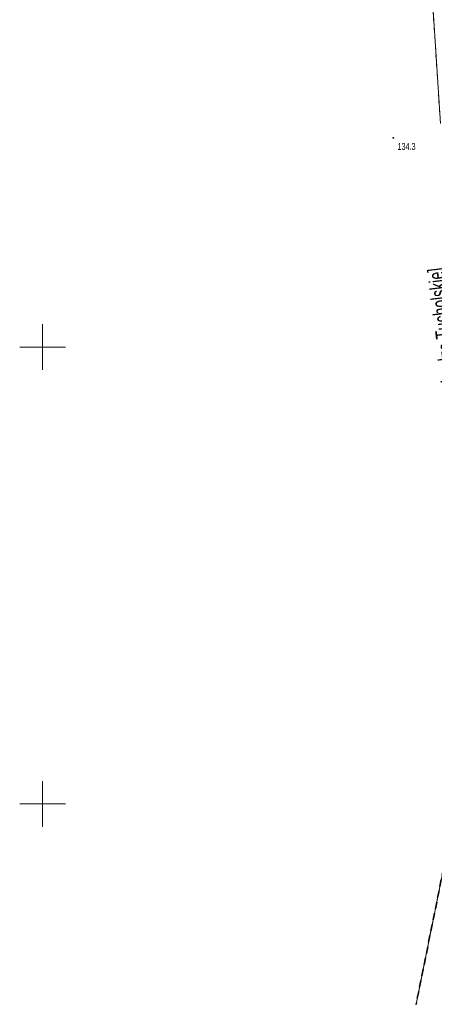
# Model space of a CAD drawing. Extents: x 6456700 to 6518119, y 5963420 to 5980059.
# Tile 112 of 256: x 6511916 to 6511962, y 5964677 to 5964785. Entities that reach past the tile are written whole.
import ezdxf
from ezdxf.enums import TextEntityAlignment as Align

# ---------------------------------------------------------------- set-up
doc = ezdxf.new("R2010")
doc.units = 0
doc.header["$MEASUREMENT"] = 0
doc.linetypes.add('L_0_03', pattern=[1, 0.5, -0.5])
doc.linetypes.add('L_0_50', pattern=[1.25, 0.75, -0.5])
doc.layers.get('0').update_dxf_attribs({"color": 2, "linetype": 'CONTINUOUS', "lineweight": 5})
for name, color, linetype, lineweight in [('216_obreb_ewidencyjny', 7, 'CONTINUOUS', 18), ('218_kontur_uzytku_gruntowego', 96, 'L_0_03', 18), ('219_dzialka_ewidencyjna', 7, 'CONTINUOUS', 18), ('ogrodzenie_trwale', 7, 'CONTINUOUS', 18), ('pikieta_naturalna', 7, 'CONTINUOUS', 18), ('pikieta_naturalna_Atr2', 7, 'CONTINUOUS', 18), ('siatka_krzyrzy', 7, 'CONTINUOUS', 18)]:
    doc.layers.add(name, color=color, linetype=linetype, lineweight=lineweight)
doc.styles.get("Standard").update_dxf_attribs({"font": 'txt', "width": 0.75})

# ---------------------------------------------------------------- blocks, each defined once
blk = doc.blocks.new('mdcp_nowa')
at = {"layer": 'pikieta_naturalna', "linetype": 'Continuous', "lineweight": 18, "true_color": 0x000000}
blk.add_hatch(color=18, dxfattribs=at).paths.add_polyline_path([(6494688.41, 5981222.86, 1), (6494688.41, 5981222.95, 1)])
blk.add_point((6494690.9, 5981128.07))
at = {"layer": '216_obreb_ewidencyjny', "color": 7, "linetype": 'L_0_50', "lineweight": 35, "flags": 128}
blk.add_lwpolyline([(6494699.84, 5981172.35), (6494690.9, 5981128.07)], dxfattribs=at)
at = {"layer": '218_kontur_uzytku_gruntowego', "lineweight": 18, "flags": 128}
for points in [[(6494693.56, 5981224.48), (6494688.71, 5981299.37)], [(6494699.84, 5981172.35), (6494690.9, 5981128.07)]]:
    blk.add_lwpolyline(points, dxfattribs=at)
at = {"layer": '219_dzialka_ewidencyjna', "color": 3, "linetype": 'Continuous', "lineweight": 18, "flags": 128}
for points in [[(6494688.71, 5981299.37), (6494693.56, 5981224.48)], [(6494690.9, 5981128.07), (6494699.84, 5981172.35)]]:
    blk.add_lwpolyline(points, dxfattribs=at)
at = {"layer": 'ogrodzenie_trwale'}
blk.add_point((6494688.41, 5981222.9), dxfattribs=at)
at = {"layer": 'pikieta_naturalna', "color": 7, "linetype": 'Continuous', "lineweight": 18}
blk.add_circle((6494688.41, 5981222.9), 0.045, dxfattribs=at)
at = {"layer": 'pikieta_naturalna'}
blk.add_point((6494688.41, 5981222.9), dxfattribs=at)
at = {"layer": 'siatka_krzyrzy', "linetype": 'Continuous', "lineweight": 18, "flags": 128}
for points in [[(6494650, 5981197.5), (6494650, 5981202.5)], [(6494647.5, 5981200), (6494652.5, 5981200)], [(6494650, 5981147.5), (6494650, 5981152.5)], [(6494647.5, 5981150), (6494652.5, 5981150)]]:
    blk.add_lwpolyline(points, dxfattribs=at)
at = {"layer": '216_obreb_ewidencyjny', "lineweight": 35, "width": 0.66}
blk.add_text('[Gmina: Karsin, Obręb:Wdzydze Tucholskie]', height=1.75, rotation=96.9, dxfattribs=at).set_placement((6494695.8, 5981178.4), align=Align.TOP_LEFT)
at = {"layer": 'pikieta_naturalna_Atr2', "color": 7, "lineweight": 15, "width": 0.66}
blk.add_text('134.3', height=0.75, dxfattribs=at).set_placement((6494688.86, 5981222.34), align=Align.TOP_LEFT)

msp = doc.modelspace()

# ---------------------------------------------------------------- block references
at = {"linetype": 'ByBlock'}
msp.add_blockref('mdcp_nowa', (17268.786, -16450.998), dxfattribs=at)

doc.saveas('drawing.dxf')
